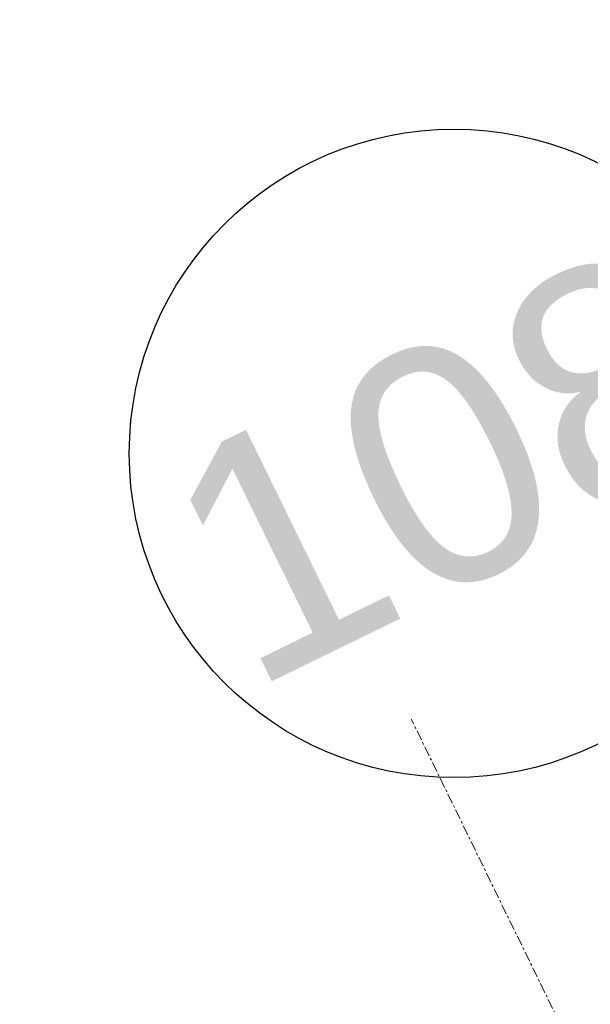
# Model space of a CAD drawing. Header units: millimetres. Extents: x -197461 to 862495, y -970068 to 63888.
# Tile 175 of 205: x -105173 to -104453, y -163066 to -161821. Entities that reach past the tile are written whole.
import ezdxf

# ---------------------------------------------------------------- set-up
doc = ezdxf.new("R2010")
doc.units = ezdxf.units.MM
doc.linetypes.add('Grid Line', pattern=[22.225, 12.7, -3.175, 3.175, -3.175])
doc.layers.add('A-AREA-IDEN', color=252, linetype='CONTINUOUS', lineweight=25)
doc.layers.add('S-GRID', color=1, linetype='CONTINUOUS', lineweight=9)
doc.styles.add('Arial_3', font='arial.ttf', dxfattribs={"height": 300})

# ---------------------------------------------------------------- blocks, each defined once
blk = doc.blocks.new('PBL_telpnu_numeracija_0001 - PBL telpas NUMERĀCIJA-1342367-Pirmā stāva plāns uz atzīmes 0_000 M1-150')
at = {"layer": 'A-AREA-IDEN'}
blk.add_circle((0.0338, 0.0244), 2.7334, dxfattribs=at)

msp = doc.modelspace()

# ---------------------------------------------------------------- linework, layer by layer
at = {"layer": 'S-GRID', "color": 251, "linetype": 'Grid Line', "true_color": 0x636466}
msp.add_line((-101886.68357, -168423.98265), (-104678.81288, -162705.7133), dxfattribs=at)

# ---------------------------------------------------------------- block references
at = {"layer": 'A-AREA-IDEN', "color": 251, "true_color": 0x636466, "xscale": 149.9999999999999, "yscale": 149.9999999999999, "zscale": 149.9999999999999, "rotation": 26.06501624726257}
msp.add_blockref('PBL_telpnu_numeracija_0001 - PBL telpas NUMERĀCIJA-1342367-Pirmā stāva plāns uz atzīmes 0_000 M1-150', (-104627.83173, -162375.29706), dxfattribs=at)

# ---------------------------------------------------------------- texts
at = {"layer": 'A-AREA-IDEN', "color": 251, "lineweight": 9, "true_color": 0x636466, "insert": (-105015.42415, -162402.48782), "char_height": 300, "width": 865.8225, "attachment_point": 1, "rotation": 26.06501625, "style": 'Arial_3'}
msp.add_mtext('108', dxfattribs=at)

doc.saveas('drawing.dxf')
